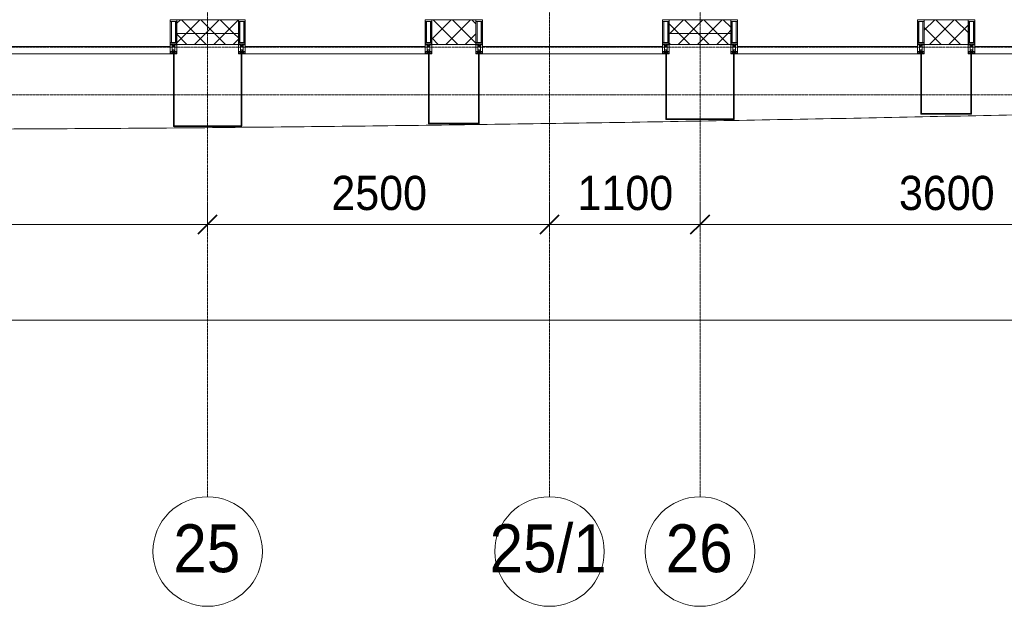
# Model space of a CAD drawing. Header units: millimetres. Extents: x 5617 to 106797, y 7718 to 221433.
# Tile 29 of 50: x 52278 to 59477, y 55813 to 60100. Entities that reach past the tile are written whole.
import ezdxf

# ---------------------------------------------------------------- set-up
doc = ezdxf.new("R2010")
doc.units = ezdxf.units.MM
doc.linetypes.add('ADSK_Линия сетки', pattern=[25, 20, -2.5, 0, -2.5])
doc.linetypes.add('Линия сетки', pattern=[25, 20, -2.5, 0, -2.5])
for name, color, linetype, lineweight in [('Импосты витража', 7, 'Continuous', 18), ('Колонны', 7, 'Continuous', 18), ('Оси', 7, 'Continuous', 9), ('Панели витража', 7, 'Continuous', 18), ('Размеры', 7, 'Continuous', 9), ('Размеры-100', 7, 'Continuous', 9), ('Стены разрез', 7, 'Continuous', 40), ('Стены штриховка', 7, 'Continuous', 40), ('Форма', 7, 'Continuous', 18), ('Элементы узлов', 7, 'Continuous', 18)]:
    doc.layers.add(name, color=color, linetype=linetype, lineweight=lineweight)
doc.styles.add('Arial', font='arial.ttf', dxfattribs={"width": 0.9, "height": 250})
doc.styles.add('Arial_1', font='arial.ttf', dxfattribs={"width": 0.9, "height": 350})
doc.dimstyles.new('Основной_2_5_мм', dxfattribs={"dimscale": 304.8, "dimtxt": 255.06485, "dimasz": 0.463911, "dimexe": 0.492126, "dimexo": 0.492126, "dimgap": 0.098425, "dimtad": 1, "dimdec": 0, "dimdsep": 46, "dimtxsty": 'Arial', "dimblk1": 'OBLIQUE', "dimblk2": 'OBLIQUE', "dimsah": 1, "dimcen": 0.09, "dimdle": 0.492126, "dimazin": 2, "dimtfac": 1, "dimtdec": 4, "dimtix": 1, "dimtmove": 0, "dimatfit": 3, "dimfxl": 1, "dimtvp": 1, "dimtolj": 1, "dimtzin": 0, "dimlwd": 20, "dimlwe": 20, "dimarcsym": 2})
pattern_1 = [(45, (0, 0), (-70.71068, 70.71068), []), (135, (0, 0), (-70.71068, -70.71068), [])]

# ---------------------------------------------------------------- blocks, each defined once
blk = doc.blocks.new('System Panel - A_PAN_Glass-6500721-МКСС_K3_L22__72_750_')
at = {"layer": 'Панели витража', "color": 254, "lineweight": 5, "true_color": 0xcccccc}
for p, q in [((657.5, 0), (-657.5, 0)), ((-657.5, 0), (-657.5, -55)), ((657.5, -55), (657.5, 0)), ((-657.5, -55), (657.5, -55))]:
    blk.add_line(p, q, dxfattribs=at)
blk = doc.blocks.new('Rectangular Mullion - 50Wx250H-2623690-МКСС_K3_L22__72_750_')
at = {"layer": 'Элементы узлов', "color": 254, "lineweight": 5, "true_color": 0xcccccc}
for p, q in [((-25, 65.2), (-25, 250)), ((-25, 250), (0, 250)), ((-23, 237.3), (0, 237.3)), ((-23, 237.3), (-23, 73.6)), ((-14.9, 84), (-14.9, 237.3)), ((25, 250), (0, 250)), ((23, 237.3), (0, 237.3)), ((14.9, 84), (14.9, 237.3)), ((23, 237.3), (23, 73.6)), ((25, 65.2), (25, 250)), ((0, 84), (-23, 84)), ((-0.5, 73.6), (-23, 73.6)), ((0, 84), (23, 84)), ((0.5, 73.6), (23, 73.6)), ((-14, 65.2), (-25, 65.2)), ((-23.8, 14.6), (-25, 14.2)), ((-25, 0), (-25, 14.2)), ((-22.3, 17), (-23.8, 17)), ((-23.8, 17), (-23.8, 14.6)), ((-22.5, 10.6), (-23.8, 14.6)), ((-22.5, 10.6), (-23.7, 9.9)), ((-23.7, 1.3), (-23.7, 9.9)), ((-23.7, 1.3), (-11.8, 1.3)), ((-23.2, 10.2), (-22.5, 8)), ((-22.5, 8), (-22.5, 4.5)), ((-21.3, 4.5), (-22.5, 4.5)), ((-22.3, 17), (-22.3, 16)), ((-22.3, 16), (-21.3, 16)), ((-19, 17.6), (-21.3, 16)), ((-21.3, 4.5), (-21.3, 6.5)), ((-21.3, 6.5), (-14.2, 6.5)), ((-18.4, 16.6), (-19, 17.6)), ((-7.4, 16.6), (-18.4, 16.6)), ((-14.2, 6.5), (-14.2, 4.5)), ((-13.2, 4.5), (-14.2, 4.5)), ((-14, 71.3), (-14, 65.2)), ((-10, 71.3), (-14, 71.3)), ((-13.2, 4.5), (-12.2, 7.2)), ((-12.7, 7.6), (-11.3, 11.4)), ((-12.7, 7.6), (-11.8, 6.9)), ((-12.2, 9), (-12.2, 14.8)), ((-12.2, 14.8), (0, 14.8)), ((-11.8, 1.3), (-11.8, 6.9)), ((-10.5, 11.2), (-11.3, 11.4)), ((-10.5, 1.5), (-10.5, 11.2)), ((-4.8, 1.5), (-10.5, 1.5)), ((-10, 53), (-10, 71.3)), ((-8.7, 53), (-10, 53)), ((-10, 53), (-10, 17)), ((-10, 17), (-7.5, 17)), ((-8.7, 53), (-7, 54.7)), ((-8.5, 23), (-1.5, 30)), ((-8.5, 18.5), (-8.5, 23)), ((-7.5, 18.5), (-8.5, 18.5)), ((-7.5, 17), (-7.5, 18.5)), ((-7.4, 18), (-7.4, 16.6)), ((-2.6, 18), (-7.4, 18)), ((-7, 65.2), (-5.9, 67.3)), ((-7, 65.2), (-7, 54.7)), ((-4.1, 67.3), (-5.9, 67.3)), ((0, 8), (-4.8, 8)), ((-4.8, 1.5), (-4.8, 8)), ((-4.1, 67.3), (-2.9, 65.1)), ((-2.9, 65.1), (-2.9, 54.6)), ((-1.3, 53), (-2.9, 54.6)), ((-2.6, 18), (-2.6, 16.8)), ((-2.6, 16.8), (0, 16.8)), ((-1.5, 30), (0, 30)), ((0, 53), (-1.3, 53)), ((0, 53), (1.3, 53)), ((1.5, 30), (0, 30)), ((2.6, 16.8), (0, 16.8)), ((0, 14.8), (0, 16.8)), ((0, 14.8), (0, 16.8)), ((12.2, 14.8), (0, 14.8)), ((0, 0), (0, 8)), ((0, 8), (4.8, 8)), ((0, 0), (0, 8)), ((1.3, 53), (2.9, 54.6)), ((8.5, 23), (1.5, 30)), ((2.6, 18), (2.6, 16.8)), ((2.6, 18), (7.4, 18)), ((4.1, 67.3), (2.9, 65.1)), ((2.9, 65.1), (2.9, 54.6)), ((4.1, 67.3), (5.9, 67.3)), ((4.8, 1.5), (4.8, 8)), ((4.8, 1.5), (10.5, 1.5)), ((7, 65.2), (5.9, 67.3)), ((7, 65.2), (7, 54.7)), ((8.7, 53), (7, 54.7)), ((7.4, 18), (7.4, 16.6)), ((7.4, 16.6), (18.4, 16.6)), ((7.5, 18.5), (8.5, 18.5)), ((7.5, 17), (7.5, 18.5)), ((10, 17), (7.5, 17)), ((8.5, 18.5), (8.5, 23)), ((8.7, 53), (10, 53)), ((10, 71.3), (14, 71.3)), ((10, 53), (10, 71.3)), ((10, 53), (10, 17)), ((10.5, 11.2), (11.3, 11.4)), ((10.5, 1.5), (10.5, 11.2)), ((12.7, 7.6), (11.3, 11.4)), ((12.7, 7.6), (11.8, 6.9)), ((11.8, 1.3), (11.8, 6.9)), ((23.7, 1.3), (11.8, 1.3)), ((12.2, 9), (12.2, 14.8)), ((13.2, 4.5), (12.2, 7.2)), ((13.2, 4.5), (14.2, 4.5)), ((14, 71.3), (14, 65.2)), ((14, 65.2), (25, 65.2)), ((21.3, 6.5), (14.2, 6.5)), ((14.2, 6.5), (14.2, 4.5)), ((18.4, 16.6), (19, 17.6)), ((19, 17.6), (21.3, 16)), ((22.3, 16), (21.3, 16)), ((21.3, 4.5), (21.3, 6.5)), ((21.3, 4.5), (22.5, 4.5)), ((22.3, 17), (22.3, 16)), ((22.3, 17), (23.8, 17)), ((22.5, 10.6), (23.8, 14.6)), ((22.5, 10.6), (23.7, 9.9)), ((23.2, 10.2), (22.5, 8)), ((22.5, 8), (22.5, 4.5)), ((23.7, 1.3), (23.7, 9.9)), ((23.8, 17), (23.8, 14.6)), ((23.8, 14.6), (25, 14.2)), ((25, 0), (25, 14.2)), ((-25, 0), (0, 0)), ((25, 0), (0, 0))]:
    blk.add_line(p, q, dxfattribs=at)
for centre, start, end in [((-0.5, 73.1), 360, 90), ((0.5, 73.1), 90, 180)]:
    blk.add_arc(centre, 0.5, start, end, dxfattribs=at)
blk = doc.blocks.new('Rectangular Mullion - R_StandardFrame_50Wx250H-6500850-МКСС_K3_L22__72_750_')
at = {"layer": 'Импосты витража', "color": 254, "lineweight": 5, "true_color": 0xcccccc}
for p, q in [((-25, 0), (-25, 250)), ((-25, 250), (25, 250)), ((25, 250), (25, 0)), ((0, 0), (-25, 0)), ((25, 0), (5, 0))]:
    blk.add_line(p, q, dxfattribs=at)
blk = doc.blocks.new('Rectangular Mullion - R_StandardFrame_50Wx250H-V29-МКСС_K3_L22__72_750_')
at = {"layer": 'Импосты витража', "color": 254, "lineweight": 5, "true_color": 0xcccccc}
for p, q in [((-25, 0), (-25, 250)), ((-25, 250), (25, 250)), ((25, 250), (25, 0)), ((-5, 0), (-25, 0)), ((25, 0), (0, 0))]:
    blk.add_line(p, q, dxfattribs=at)
blk = doc.blocks.new('System Panel - A_PAN_Glass П-1_1-6513571-МКСС_K3_L22__72_750_')
at = {"layer": 'Панели витража', "color": 254, "lineweight": 5, "true_color": 0xcccccc}
for p, q in [((657.5, 0), (-657.5, 0)), ((-657.5, 0), (-657.5, -55)), ((657.5, -55), (657.5, 0)), ((-657.5, -55), (657.5, -55))]:
    blk.add_line(p, q, dxfattribs=at)
blk = doc.blocks.new('A_SLK_PAN_Type1 - Прямой тип панели-5878312-МКСС_K3_L22__72_750_')
at = {"layer": 'Колонны', "color": 254, "lineweight": 5, "true_color": 0xcccccc}
for p, q in [((-245, 0), (-250, 0)), ((-250, 0), (-250, -530)), ((-245, -525), (-245, 0)), ((245, 0), (245, -525)), ((250, 0), (245, 0)), ((250, -530), (250, 0)), ((-250, -530), (250, -530)), ((245, -525), (-245, -525))]:
    blk.add_line(p, q, dxfattribs=at)
blk = doc.blocks.new('A_SLK_PAN_Type1 - Прямой тип панели-5878313-МКСС_K3_L22__72_750_')
at = {"layer": 'Колонны', "color": 254, "lineweight": 5, "true_color": 0xcccccc}
for p, q in [((-180, 0), (-185, 0)), ((-185, 0), (-185, -510)), ((-180, -505), (-180, 0)), ((180, 0), (180, -505)), ((185, 0), (180, 0)), ((185, -510), (185, 0)), ((-185, -510), (185, -510)), ((180, -505), (-180, -505))]:
    blk.add_line(p, q, dxfattribs=at)
blk = doc.blocks.new('A_SLK_PAN_Type1 - Прямой тип панели-5878314-МКСС_K3_L22__72_750_')
at = {"layer": 'Колонны', "color": 254, "lineweight": 5, "true_color": 0xcccccc}
for p, q in [((-245, 0), (-250, 0)), ((-250, 0), (-250, -480)), ((-245, -475), (-245, 0)), ((245, 0), (245, -475)), ((250, 0), (245, 0)), ((250, -480), (250, 0)), ((-250, -480), (250, -480)), ((245, -475), (-245, -475))]:
    blk.add_line(p, q, dxfattribs=at)
blk = doc.blocks.new('A_SLK_PAN_Type1 - Прямой тип панели-5878315-МКСС_K3_L22__72_750_')
at = {"layer": 'Колонны', "color": 254, "lineweight": 5, "true_color": 0xcccccc}
for p, q in [((-180, 0), (-185, 0)), ((-185, 0), (-185, -440)), ((-180, -435), (-180, 0)), ((180, 0), (180, -435)), ((185, 0), (180, 0)), ((185, -440), (185, 0)), ((-185, -440), (185, -440)), ((180, -435), (-180, -435))]:
    blk.add_line(p, q, dxfattribs=at)
blk = doc.blocks.new('135_SLK_K3_AR_FCD_rvt-1-МКСС_K3_L22__72_750_')
at = {"layer": 'Стены разрез', "lineweight": 5, "true_color": 0xcccccc}
h = blk.add_hatch(dxfattribs=at)
h.set_pattern_fill('FP_5', color=254, style=0, pattern_type=2)
h.set_pattern_definition(pattern_1)
h.paths.add_polyline_path([(100975, 60000), (100975, 60100), (100525, 60100), (100525, 60000), (100747.3, 60000)])
h = blk.add_hatch(dxfattribs=at)
h.set_pattern_fill('FP_5', color=254, style=0, pattern_type=2)
h.set_pattern_definition(pattern_1)
h.paths.add_polyline_path([(102710, 59920), (102710, 60100), (102390, 60100), (102390, 59920)])
h = blk.add_hatch(dxfattribs=at)
h.set_pattern_fill('FP_5', color=254, style=0, pattern_type=2)
h.set_pattern_definition(pattern_1)
h.paths.add_polyline_path([(104575, 60000), (104575, 60100), (104125, 60100), (104125, 60000), (104280.6, 60000)])
h = blk.add_hatch(dxfattribs=at)
h.set_pattern_fill('FP_5', color=254, style=0, pattern_type=2)
h.set_pattern_definition(pattern_1)
h.paths.add_polyline_path([(106310, 59920), (106310, 60100), (105990, 60100), (105990, 59920)])
h = blk.add_hatch(dxfattribs=at)
h.set_pattern_fill('FP_5', color=254, style=0, pattern_type=2)
h.set_pattern_definition(pattern_1)
h.paths.add_polyline_path([(100975, 59920), (100975, 60000), (100525, 60000), (100525, 59920), (100747.3, 59920)])
h = blk.add_hatch(dxfattribs=at)
h.set_pattern_fill('FP_5', color=254, style=0, pattern_type=2)
h.set_pattern_definition(pattern_1)
h.paths.add_polyline_path([(104575, 59920), (104575, 60000), (104125, 60000), (104125, 59920), (104280.6, 59920)])
at = {"layer": 'Стены разрез', "color": 254, "lineweight": 9, "true_color": 0xcccccc}
for p, q in [((100975, 60100), (100525, 60100)), ((100525, 60100), (100525, 59920)), ((100975, 59920), (100975, 60100)), ((102710, 60100), (102390, 60100)), ((102390, 60100), (102390, 59920)), ((102710, 59920), (102710, 60100)), ((104575, 60100), (104125, 60100)), ((104125, 60100), (104125, 59920)), ((104575, 59920), (104575, 60100)), ((106310, 60100), (105990, 60100)), ((105990, 60100), (105990, 59920)), ((106310, 59920), (106310, 60100)), ((100525, 59920), (100975, 59920)), ((102390, 59920), (102710, 59920)), ((104125, 59920), (104575, 59920)), ((105990, 59920), (106310, 59920))]:
    blk.add_line(p, q, dxfattribs=at)
at = {"layer": 'Стены штриховка', "color": 254, "lineweight": 9, "true_color": 0xcccccc}
for p, q in [((100525, 60000), (100975, 60000)), ((104125, 60000), (104575, 60000))]:
    blk.add_line(p, q, dxfattribs=at)
at = {"layer": 'Форма', "color": 254, "lineweight": 9, "true_color": 0xcccccc}
blk.add_open_spline([(91709.2, 59350), (92259.4, 59341.1), (93405.1, 59324.7), (95146.2, 59306.9), (96932.7, 59297.3), (98719.2, 59297.3), (100505.6, 59307.6), (102292, 59326.7), (104078.3, 59353.5), (105864.5, 59387.1), (107650.5, 59426.7), (109138.8, 59463.9), (110329.3, 59495.9), (111073.4, 59516.6), (111594.2, 59531.5), (111891.9, 59540.1), (112077.9, 59545.6), (112226.7, 59549.9), (112338.3, 59553.2), (112449.9, 59556.5), (112561.5, 59559.8), (112673.1, 59563.1), (112821.9, 59567.5), (112970.7, 59571.9), (113119.6, 59576.4), (113231.1, 59579.7), (113342.7, 59583.1), (113454.3, 59586.4), (113566, 59589.8), (113677.5, 59593.2), (113789.1, 59596.5), (113900.8, 59599.9), (114012.4, 59603.3), (114124, 59606.7), (114235.5, 59610.1), (114347.2, 59613.5), (114458.8, 59616.9), (114570.4, 59620.2), (114681.9, 59623.6), (114793.6, 59627), (114905.3, 59630.4), (115016.8, 59633.8), (115128.3, 59637.2), (115240, 59640.5), (115351.7, 59643.9), (115463.2, 59647.3), (115574.7, 59650.6), (115686.4, 59654), (115798.1, 59657.3), (115909.6, 59660.6), (116002.6, 59663.4), (116077, 59665.6), (116132.9, 59667.2), (116188.7, 59668.9), (116263.1, 59671), (116356, 59673.7), (116448.9, 59676.4), (116523.4, 59678.6), (116597.9, 59680.7), (116691, 59683.4), (116802.4, 59686.5), (116895.3, 59689.1), (116969.7, 59691.2), (117025.7, 59692.7), (117081.6, 59694.2), (117156, 59696.3), (117248.8, 59698.7), (117341.6, 59701.2), (117416.1, 59703.1), (117472.2, 59704.6), (117528.2, 59706), (117583.9, 59707.4), (117639.6, 59708.8), (117695.2, 59710.1), (117750.8, 59711.5), (117806.6, 59712.8), (117853.2, 59713.9), (117890.6, 59714.8), (117918.7, 59715.4), (117946.8, 59716.1), (117984.1, 59716.9), (118030.5, 59717.9), (118085.9, 59719.1), (118141.3, 59720.3), (118196.8, 59721.4), (118252.6, 59722.5), (118299.3, 59723.4), (118336.9, 59724.1), (118365.3, 59724.6), (118393.6, 59725.1), (118430.8, 59725.8), (118476.7, 59726.6), (118531.3, 59727.4), (118586, 59728.2), (118641.1, 59729), (118696.9, 59729.7), (118744.3, 59730.2), (118782.7, 59730.6), (118811.9, 59730.9), (118841.3, 59731.1), (118880.4, 59731.4), (118929.2, 59731.7), (118987.2, 59731.9), (119063.5, 59731.9), (119156.1, 59731.5), (119225.4, 59730.6), (119258.3, 59730)], degree=3, knots=[-0.6295544, -0.6295544, -0.6295544, -0.6295544, -0.5918367, -0.5510204, -0.5102041, -0.4693878, -0.4285714, -0.3877551, -0.3469388, -0.3061224, -0.2653061, -0.2244898, -0.2040816, -0.1836735, -0.1734694, -0.1683673, -0.1632653, -0.1607143, -0.1581633, -0.1556122, -0.1530612, -0.1505102, -0.1479592, -0.1428571, -0.1403061, -0.1377551, -0.1352041, -0.1326531, -0.130102, -0.127551, -0.125, -0.122449, -0.119898, -0.1173469, -0.1147959, -0.1122449, -0.1096939, -0.1071429, -0.1045918, -0.1020408, -0.0994898, -0.0969388, -0.0943878, -0.0918367, -0.0892857, -0.0867347, -0.0841837, -0.0816327, -0.0790816, -0.0765306, -0.0739796, -0.0727041, -0.0714286, -0.0701531, -0.0688776, -0.0663265, -0.0637755, -0.0625, -0.0612245, -0.0586735, -0.0561224, -0.0535714, -0.0522959, -0.0510204, -0.0497449, -0.0484694, -0.0459184, -0.0433673, -0.0420918, -0.0408163, -0.0395408, -0.0382653, -0.0369898, -0.0357143, -0.0344388, -0.0331633, -0.0318878, -0.03125, -0.0306122, -0.0299745, -0.0293367, -0.0280612, -0.0267857, -0.0255102, -0.0242347, -0.0229592, -0.0216837, -0.0210459, -0.0204082, -0.0197704, -0.0191327, -0.0178571, -0.0165816, -0.0153061, -0.0140306, -0.0127551, -0.0114796, -0.0108418, -0.0102041, -0.0095663, -0.0089286, -0.0076531, -0.0063776, -0.005102, -0.002551, 0, 0, 0, 0], dxfattribs=at)
at = {"layer": 'Импосты витража', "color": 254, "lineweight": 5, "true_color": 0xcccccc, "extrusion": (0, 0, -1)}
for name, p in [('Rectangular Mullion - 50Wx250H-2623690-МКСС_K3_L22__72_750_', (-100500, 59850)), ('Rectangular Mullion - R_StandardFrame_50Wx250H-V29-МКСС_K3_L22__72_750_', (-100500, 59850)), ('Rectangular Mullion - 50Wx250H-2623690-МКСС_K3_L22__72_750_', (-101000, 59850)), ('Rectangular Mullion - R_StandardFrame_50Wx250H-6500850-МКСС_K3_L22__72_750_', (-101000, 59850)), ('Rectangular Mullion - 50Wx250H-2623690-МКСС_K3_L22__72_750_', (-102365, 59850)), ('Rectangular Mullion - R_StandardFrame_50Wx250H-V29-МКСС_K3_L22__72_750_', (-102365, 59850)), ('Rectangular Mullion - 50Wx250H-2623690-МКСС_K3_L22__72_750_', (-102735, 59850)), ('Rectangular Mullion - R_StandardFrame_50Wx250H-6500850-МКСС_K3_L22__72_750_', (-102735, 59850)), ('Rectangular Mullion - 50Wx250H-2623690-МКСС_K3_L22__72_750_', (-104100, 59850)), ('Rectangular Mullion - R_StandardFrame_50Wx250H-V29-МКСС_K3_L22__72_750_', (-104100, 59850)), ('Rectangular Mullion - 50Wx250H-2623690-МКСС_K3_L22__72_750_', (-104600, 59850)), ('Rectangular Mullion - R_StandardFrame_50Wx250H-6500850-МКСС_K3_L22__72_750_', (-104600, 59850)), ('Rectangular Mullion - 50Wx250H-2623690-МКСС_K3_L22__72_750_', (-105965, 59850)), ('Rectangular Mullion - R_StandardFrame_50Wx250H-V29-МКСС_K3_L22__72_750_', (-105965, 59850)), ('Rectangular Mullion - 50Wx250H-2623690-МКСС_K3_L22__72_750_', (-106335, 59850)), ('Rectangular Mullion - R_StandardFrame_50Wx250H-6500850-МКСС_K3_L22__72_750_', (-106335, 59850))]:
    blk.add_blockref(name, p, dxfattribs=at)
at = {"layer": 'Колонны', "color": 254, "lineweight": 5, "true_color": 0xcccccc}
for name, p in [('A_SLK_PAN_Type1 - Прямой тип панели-5878312-МКСС_K3_L22__72_750_', (100750, 59850)), ('A_SLK_PAN_Type1 - Прямой тип панели-5878313-МКСС_K3_L22__72_750_', (102550, 59850)), ('A_SLK_PAN_Type1 - Прямой тип панели-5878314-МКСС_K3_L22__72_750_', (104350, 59850)), ('A_SLK_PAN_Type1 - Прямой тип панели-5878315-МКСС_K3_L22__72_750_', (106150, 59850))]:
    blk.add_blockref(name, p, dxfattribs=at)
at = {"layer": 'Панели витража', "color": 254, "lineweight": 5, "true_color": 0xcccccc, "rotation": 180}
for name, p in [('System Panel - A_PAN_Glass-6500721-МКСС_K3_L22__72_750_', (99817.5, 59850)), ('System Panel - A_PAN_Glass П-1_1-6513571-МКСС_K3_L22__72_750_', (101682.5, 59850)), ('System Panel - A_PAN_Glass П-1_1-6513571-МКСС_K3_L22__72_750_', (103417.5, 59850)), ('System Panel - A_PAN_Glass-6500721-МКСС_K3_L22__72_750_', (105282.5, 59850)), ('System Panel - A_PAN_Glass-6500721-МКСС_K3_L22__72_750_', (107017.5, 59850))]:
    blk.add_blockref(name, p, dxfattribs=at)
blk = doc.blocks.new('Ось сетки - Круг_Ø8 мм-6577-МКСС_K3_L22__72_750_')
at = {"layer": 'Оси', "lineweight": 20}
for start, end in [(360, 180), (180, 360)]:
    blk.add_arc((0, 0), 4, start, end, dxfattribs=at)
blk = doc.blocks.new('DIMBLOCK17-МКСС_K3_L22__72_750_')
at = {"layer": 'Размеры-100', "lineweight": 20, "transparency": 16777216}
for p, q in [((50051.8, 58604.6), (50051.8, 58754.6)), ((53651.8, 58604.6), (53651.8, 58754.6)), ((50051.8, 58604.6), (53651.8, 58604.6)), ((50051.8, 58604.6), (50051.8, 58554.5)), ((53651.8, 58604.6), (53651.8, 58554.5))]:
    blk.add_line(p, q, dxfattribs=at)
at = {"layer": 'Размеры-100', "lineweight": 40, "transparency": 16777216}
for p, q in [((50051.8, 58604.6), (50122.5, 58675.3)), ((53651.8, 58604.6), (53722.5, 58675.3)), ((50051.8, 58604.6), (49981.1, 58533.9)), ((53651.8, 58604.6), (53581.1, 58533.9))]:
    blk.add_line(p, q, dxfattribs=at)
at = {"layer": 'Размеры-100', "color": 0, "lineweight": 20, "transparency": 16777216, "insert": (51506.5, 58959.1), "char_height": 250, "width": 828.765, "attachment_point": 1, "line_spacing_factor": 0.941778, "style": 'Arial'}
blk.add_mtext('3600', dxfattribs=at)
blk = doc.blocks.new('_Oblique')
at = {"color": 0, "linetype": 'ByBlock', "lineweight": -2}
blk.add_line((-0.5, -0.5), (0.5, 0.5), dxfattribs=at)
blk = doc.blocks.new('DIMBLOCK18-МКСС_K3_L22__72_750_')
at = {"layer": 'Размеры-100', "lineweight": 20, "transparency": 16777216}
for p, q in [((53651.8, 58604.6), (53651.8, 58754.6)), ((56151.8, 58604.6), (56151.8, 58754.6)), ((53651.8, 58604.6), (56151.8, 58604.6)), ((53651.8, 58604.6), (53651.8, 58554.5)), ((56151.8, 58604.6), (56151.8, 58554.5))]:
    blk.add_line(p, q, dxfattribs=at)
at = {"layer": 'Размеры-100', "lineweight": 40, "transparency": 16777216}
for p, q in [((53651.8, 58604.6), (53722.5, 58675.3)), ((56151.8, 58604.6), (56222.5, 58675.3)), ((53651.8, 58604.6), (53581.1, 58533.9)), ((56151.8, 58604.6), (56081.1, 58533.9))]:
    blk.add_line(p, q, dxfattribs=at)
at = {"layer": 'Размеры-100', "color": 0, "lineweight": 20, "transparency": 16777216, "insert": (54556.5, 58959.1), "char_height": 250, "width": 828.765, "attachment_point": 1, "line_spacing_factor": 0.941778, "style": 'Arial'}
blk.add_mtext('2500', dxfattribs=at)
blk = doc.blocks.new('DIMBLOCK19-МКСС_K3_L22__72_750_')
at = {"layer": 'Размеры-100', "lineweight": 20, "transparency": 16777216}
for p, q in [((56151.8, 58604.6), (56151.8, 58754.6)), ((57251.8, 58604.6), (57251.8, 58754.6)), ((56151.8, 58604.6), (57251.8, 58604.6)), ((56151.8, 58604.6), (56151.8, 58554.5)), ((57251.8, 58604.6), (57251.8, 58554.5))]:
    blk.add_line(p, q, dxfattribs=at)
at = {"layer": 'Размеры-100', "lineweight": 40, "transparency": 16777216}
for p, q in [((56151.8, 58604.6), (56222.5, 58675.3)), ((57251.8, 58604.6), (57322.5, 58675.3)), ((56151.8, 58604.6), (56081.1, 58533.9)), ((57251.8, 58604.6), (57181.1, 58533.9))]:
    blk.add_line(p, q, dxfattribs=at)
at = {"layer": 'Размеры-100', "color": 0, "lineweight": 20, "transparency": 16777216, "insert": (56356.5, 58959.1), "char_height": 250, "width": 828.765, "attachment_point": 1, "line_spacing_factor": 0.941778, "style": 'Arial'}
blk.add_mtext('1100', dxfattribs=at)
blk = doc.blocks.new('DIMBLOCK20-МКСС_K3_L22__72_750_')
at = {"layer": 'Размеры-100', "lineweight": 20, "transparency": 16777216}
for p, q in [((57251.8, 58604.6), (57251.8, 58754.6)), ((60851.8, 58604.6), (60851.8, 58754.6)), ((57251.8, 58604.6), (60851.8, 58604.6)), ((57251.8, 58604.6), (57251.8, 58554.5)), ((60851.8, 58604.6), (60851.8, 58554.5))]:
    blk.add_line(p, q, dxfattribs=at)
at = {"layer": 'Размеры-100', "lineweight": 40, "transparency": 16777216}
for p, q in [((57251.8, 58604.6), (57322.5, 58675.3)), ((60851.8, 58604.6), (60922.5, 58675.3)), ((57251.8, 58604.6), (57181.1, 58533.9)), ((60851.8, 58604.6), (60781.1, 58533.9))]:
    blk.add_line(p, q, dxfattribs=at)
at = {"layer": 'Размеры-100', "color": 0, "lineweight": 20, "transparency": 16777216, "insert": (58706.5, 58959.1), "char_height": 250, "width": 828.765, "attachment_point": 1, "line_spacing_factor": 0.941778, "style": 'Arial'}
blk.add_mtext('3600', dxfattribs=at)
blk = doc.blocks.new('DIMBLOCK25-МКСС_K3_L22__72_750_')
at = {"layer": 'Размеры-100', "lineweight": 20, "transparency": 16777216}
for p, q in [((28451.8, 57904.6), (28451.8, 58054.6)), ((72351.8, 57904.6), (72351.8, 58054.6)), ((28301.8, 57904.6), (72501.8, 57904.6)), ((28451.8, 57904.6), (28451.8, 57854.5)), ((72351.8, 57904.6), (72351.8, 57854.5))]:
    blk.add_line(p, q, dxfattribs=at)
at = {"layer": 'Размеры-100', "lineweight": 40, "transparency": 16777216}
for p, q in [((28451.8, 57904.6), (28522.5, 57975.3)), ((72351.8, 57904.6), (72422.5, 57975.3)), ((28451.8, 57904.6), (28381.1, 57833.9)), ((72351.8, 57904.6), (72281.1, 57833.9))]:
    blk.add_line(p, q, dxfattribs=at)
at = {"layer": 'Размеры-100', "color": 0, "lineweight": 20, "transparency": 16777216, "insert": (49970.1, 58259.1), "char_height": 250, "width": 1035.956, "attachment_point": 1, "line_spacing_factor": 0.941778, "style": 'Arial'}
blk.add_mtext('43900', dxfattribs=at)

msp = doc.modelspace()

# ---------------------------------------------------------------- linework, layer by layer
at = {"layer": 'Оси', "linetype": 'Линия сетки'}
for p, q in [((53651.8, 56613.5), (53651.8, 77580)), ((56151.8, 56613.5), (56151.8, 77580)), ((57251.8, 56613.5), (57251.8, 77580))]:
    msp.add_line(p, q, dxfattribs=at)
at = {"layer": 'Оси', "linetype": 'ADSK_Линия сетки'}
for p, q in [((73201.8, 59900), (26921, 59900)), ((73201.8, 59550), (25651, 59550))]:
    msp.add_line(p, q, dxfattribs=at)

# ---------------------------------------------------------------- block references
at = {"lineweight": 5}
msp.add_blockref('135_SLK_K3_AR_FCD_rvt-1-МКСС_K3_L22__72_750_', (-47098.2, 0), dxfattribs=at)
at = {"layer": 'Оси', "lineweight": 20, "xscale": 99.99999999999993, "yscale": 99.99999999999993, "zscale": 99.99999999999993}
for p in [(53651.8, 56213.5), (56151.8, 56213.5), (57251.8, 56213.5)]:
    msp.add_blockref('Ось сетки - Круг_Ø8 мм-6577-МКСС_K3_L22__72_750_', p, dxfattribs=at)

# ---------------------------------------------------------------- texts
at = {"layer": 'Оси', "char_height": 350, "attachment_point": 1, "style": 'Arial_1'}
for s, insert, width in [('25', (53401.2, 56412.4), 606.076), ('25/1', (55713.6, 56412.4), 1060.633), ('26', (57001.2, 56412.4), 606.076)]:
    msp.add_mtext(s, dxfattribs=dict(at, insert=insert, width=width))

# ---------------------------------------------------------------- dimensions: what is measured, and where the dimension line sits
at = {"layer": 'Размеры', "lineweight": 20}
for base, p1, p2, override, picture, middle in [((53651.8, 58604.6), (50051.8, 58704.5), (53651.8, 58704.5), {"dimpost": '<>', "dimfxl": 3600}, 'DIMBLOCK17-МКСС_K3_L22__72_750_', (51851.8, 58762.3)), ((56151.8, 58604.6), (53651.8, 58704.5), (56151.8, 58704.5), {"dimpost": '<>', "dimfxl": 2500}, 'DIMBLOCK18-МКСС_K3_L22__72_750_', (54901.8, 58762.2)), ((57251.8, 58604.6), (56151.8, 58704.5), (57251.8, 58704.5), {"dimpost": '<>', "dimfxl": 1100}, 'DIMBLOCK19-МКСС_K3_L22__72_750_', (56701.8, 58762.2)), ((60851.8, 58604.6), (57251.8, 58704.5), (60851.8, 58704.5), {"dimpost": '<>', "dimfxl": 3600}, 'DIMBLOCK20-МКСС_K3_L22__72_750_', (59051.8, 58762.3)), ((72351.8, 57904.6), (28451.8, 58004.5), (72351.8, 58004.5), {"dimpost": '<>', "dimfxl": 43900}, 'DIMBLOCK25-МКСС_K3_L22__72_750_', (50401.8, 58062.3))]:
    dim = msp.add_linear_dim(base=base, p1=p1, p2=p2, dimstyle='Основной_2_5_мм', override=override, dxfattribs=at)
    dim.commit()
    dim.dimension.update_dxf_attribs({"geometry": picture, "text_midpoint": middle})

doc.saveas('drawing.dxf')
